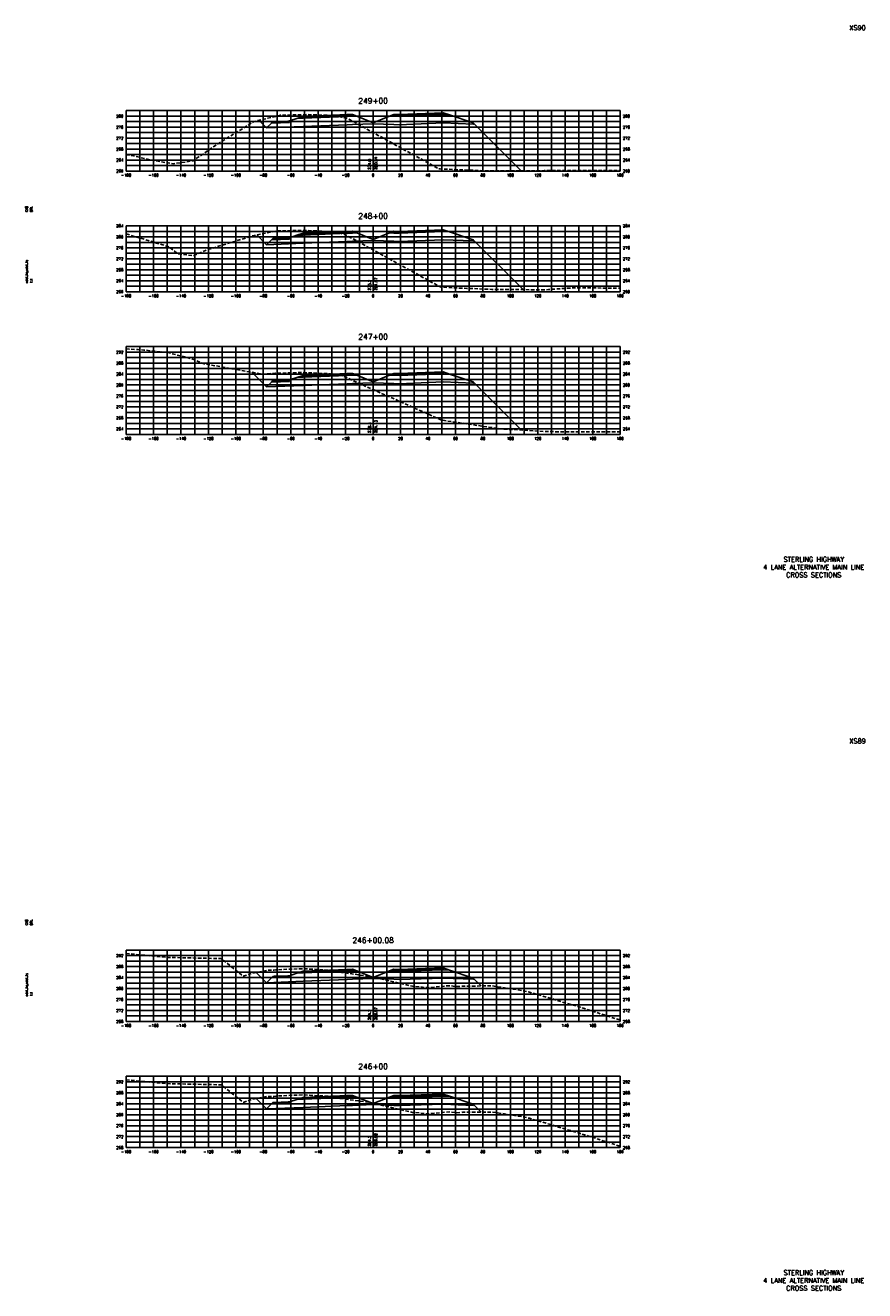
# Model space of a CAD drawing. Extents: x 37 to 9410, y 16 to 8218.
# Tile 46 of 110: x 3687 to 4298, y 4176 to 5098. Entities that reach past the tile are written whole.
import ezdxf
from ezdxf.enums import TextEntityAlignment as Align

# ---------------------------------------------------------------- set-up
doc = ezdxf.new("R2010")
doc.units = 0
doc.header["$LTSCALE"] = 20
doc.header["$MEASUREMENT"] = 0
doc.linetypes.add('HIDDEN_050%', pattern=[0.1875, 0.125, -0.0625])
for name, color, linetype in [('S-AT-TXT175', 6, 'Continuous'), ('S-AT-TXT80', 1, 'Continuous'), ('XDATUM', 3, 'Continuous'), ('XEG', 1, 'HIDDEN_050%'), ('XFG', 2, 'Continuous'), ('XGRID', 251, 'Continuous'), ('XGRIDT', 2, 'Continuous'), ('XREF-BORDER', 7, 'Continuous')]:
    doc.layers.add(name, color=color, linetype=linetype)
doc.styles.add('L100', font='simplex.shx', dxfattribs={"height": 2})
doc.styles.add('L175', font='ROMANSM.shx', dxfattribs={"height": 3.5})
doc.styles.add('L80', font='ROMANSM.shx', dxfattribs={"height": 1.6})

# ---------------------------------------------------------------- blocks, each defined once
blk = doc.blocks.new('03025_00_att1')
at = {"layer": 'S-AT-TXT175', "style": 'L175'}
for tag, p in [('NUM', (32.402, 20.822)), ('LINE1', (30.64, 1.444)), ('LINE2', (30.64, 1.161)), ('LINE3', (30.64, 0.877))]:
    blk.add_attdef(tag, text='', height=0.175, dxfattribs=at).set_placement(p, align=Align.CENTER)
at = {"layer": 'S-AT-TXT80', "style": 'L80'}
for tag, p in [('DESIGNED', (2.094, 14.201)), ('CHECKED', (2.265, 14.201)), ('DRAFTED', (2.436, 14.201)), ('PCTB', (2.094, 11.605)), ('PSCALE', (2.265, 11.605)), ('PVIEW', (2.436, 11.605))]:
    blk.add_attdef(tag, p, '', height=0.08, rotation=90, dxfattribs=at)

msp = doc.modelspace()

# ---------------------------------------------------------------- linework, layer by layer
at = {"layer": 'XDATUM', "flags": 128}
for points in [[(3856.82, 5028.99), (3862.41, 5023.4), (3889, 5024.46), (3921, 5025.74), (3925, 5025.9), (3940, 5026.5), (3955, 5025.9), (3959, 5025.74), (3991, 5027.02), (4013, 5026.14), (4013, 5027.03), (4047.88, 4992.15)], [(3855.25, 4945.41), (3862.41, 4938.25), (3889, 4939.32), (3921, 4940.6), (3925, 4940.76), (3940, 4941.36), (3955, 4940.76), (3959, 4940.6), (3991, 4941.88), (4013, 4941), (4013, 4941.88), (4049.37, 4905.51)], [(3851.73, 4845.25), (3862.41, 4834.57), (3889, 4835.64), (3921, 4836.92), (3925, 4837.08), (3940, 4837.68), (3955, 4837.08), (3959, 4836.92), (3991, 4838.2), (4013, 4837.32), (4013, 4838.2), (4048.07, 4803.13)], [(3854.89, 4407.78), (3862.41, 4400.26), (3889, 4401.33), (3921, 4402.61), (3925, 4402.77), (3940, 4403.37), (3955, 4402.77), (3959, 4402.61), (3991, 4403.63), (4013, 4402.75), (4013, 4403.64), (4018.79, 4397.85)], [(3854.9, 4315.78), (3862.41, 4308.27), (3889, 4309.33), (3921, 4310.61), (3925, 4310.77), (3940, 4311.37), (3955, 4310.77), (3959, 4310.61), (3991, 4311.64), (4013, 4310.76), (4013, 4311.64), (4018.75, 4305.89)]]:
    msp.add_lwpolyline(points, dxfattribs=at)
at = {"layer": 'XEG', "flags": 128}
for points in [[(3760, 5003.83), (3765.48, 5003.15), (3776.23, 5000.38), (3794.19, 4997.29), (3803.17, 4998.59), (3808.82, 4999.44), (3825.98, 5011.21), (3853.17, 5028.12), (3863.37, 5030.55), (3872.61, 5032.6), (3882.72, 5032.9), (3892.66, 5033.17), (3903.11, 5032.73), (3912.59, 5032.34), (3917.05, 5031.35), (3921.62, 5030.27), (3940, 5020.07), (3984.09, 4995.61), (3987.94, 4993.54), (3988.97, 4993.49), (4023.59, 4992.06), (4058.48, 4992.19), (4060.48, 4992.19), (4064.76, 4992.26), (4111.69, 4992.46), (4120, 4992.35)], [(3760, 4946.17), (3791.2, 4936.8), (3791.45, 4936.66), (3797.5, 4931.65), (3805.4, 4930.63), (3809.38, 4930.34), (3819.5, 4934.73), (3852.52, 4944.84), (3866.46, 4947.77), (3870.35, 4948.31), (3876.11, 4948.44), (3889.76, 4948.74), (3895.48, 4948.48), (3910.46, 4947.6), (3916.83, 4946.39), (3918.99, 4946), (3940, 4934.44), (3987.82, 4908.12), (3989.5, 4907.28), (4008.34, 4906.45), (4026.43, 4905.71), (4027.05, 4905.68), (4027.78, 4905.68), (4036.87, 4905.6), (4065.64, 4905.39), (4067.88, 4905.59), (4087.06, 4906.94), (4111.08, 4906.63), (4120, 4906.51)], [(3760, 4862.34), (3762.14, 4862.15), (3768.81, 4861.83), (3772.86, 4861.5), (3790.24, 4859.65), (3809.25, 4854.67), (3816.98, 4851.45), (3854.43, 4844.77), (3859.48, 4843.73), (3859.69, 4843.73), (3868.99, 4844.6), (3888.04, 4845.07), (3888.77, 4845.09), (3908.82, 4844.2), (3908.91, 4844.2), (3912.22, 4843.68), (3917.12, 4842.91), (3935.8, 4834.52), (3940, 4832.65), (3989.39, 4810.64), (3990.41, 4810.3), (4026.58, 4804.95), (4033.13, 4804.02), (4064.47, 4802.16), (4069.61, 4802), (4077.99, 4801.89), (4113.01, 4801.75), (4120, 4801.87)], [(3760, 4421.55), (3789.42, 4418.67), (3797.03, 4418.51), (3823.44, 4417.97), (3828.69, 4417.85), (3829.54, 4417.71), (3844.37, 4405.78), (3845.35, 4405), (3845.48, 4404.95), (3846.04, 4405.18), (3851.75, 4407.17), (3862.59, 4409.3), (3867.64, 4409.31), (3869.11, 4409.58), (3877.42, 4410.01), (3889.3, 4410.44), (3904.25, 4409.61), (3908.96, 4409.37), (3910.5, 4409.11), (3915.25, 4407.91), (3938.01, 4404.87), (3940, 4404.4), (3968.67, 4397.66), (3973.53, 4397.32), (3978.84, 4396.65), (3979.49, 4396.54), (3995.96, 4398.09), (4000.29, 4397.4), (4005.43, 4397.71), (4026.84, 4397.93), (4048.24, 4394.55), (4053.88, 4393.37), (4070.7, 4388.45), (4073.06, 4387.57), (4091.05, 4382.32), (4120, 4373.01)], [(3760, 4329.55), (3789.41, 4326.67), (3798.43, 4326.48), (3823.7, 4325.96), (3828.72, 4325.85), (3829.53, 4325.71), (3844.48, 4313.7), (3845.35, 4313), (3845.47, 4312.95), (3845.98, 4313.16), (3851.71, 4315.16), (3862.61, 4317.3), (3867.62, 4317.32), (3869.11, 4317.58), (3877.5, 4318.02), (3889.3, 4318.44), (3904.28, 4317.61), (3908.96, 4317.38), (3910.49, 4317.12), (3915.25, 4315.91), (3938.06, 4312.87), (3940, 4312.41), (3968.59, 4305.69), (3973.52, 4305.34), (3978.91, 4304.66), (3979.47, 4304.57), (3996, 4306.13), (4000.26, 4305.44), (4005.31, 4305.75), (4026.85, 4305.97), (4048.1, 4302.62), (4053.94, 4301.39), (4070.69, 4296.49), (4073.16, 4295.57), (4091.03, 4290.35), (4120, 4281.04)]]:
    msp.add_lwpolyline(points, dxfattribs=at)
at = {"layer": 'XFG', "flags": 128}
for points in [[(3862.41, 5023.4), (3862.41, 5023.4), (3856.82, 5028.99)], [(3940, 5027.24), (3928.05, 5032.02), (3925, 5031.9), (3921, 5031.74), (3889, 5030.46), (3884.43, 5030.28), (3879, 5028.47), (3879, 5027.47), (3865.96, 5026.95), (3862.41, 5023.4), (3889, 5024.46), (3921, 5025.74), (3925, 5025.9), (3940, 5026.5), (3940, 5027.24)], [(3879, 5028.47), (3878, 5028.43), (3878, 5028.09), (3868, 5027.69), (3868, 5028.03), (3867, 5027.99), (3865.96, 5026.95), (3879, 5027.47), (3879, 5028.47)], [(3878, 5028.43), (3868, 5028.03), (3868, 5027.69), (3878, 5028.09), (3878, 5028.43)], [(3925, 5032.24), (3921, 5032.08), (3889, 5030.8), (3889, 5031.8), (3884.43, 5030.28), (3889, 5030.46), (3921, 5031.74), (3925, 5031.9), (3928.05, 5032.02), (3925, 5033.24), (3925, 5032.24)], [(3925, 5033.24), (3921, 5033.08), (3889, 5031.8), (3889, 5031.46), (3921, 5032.74), (3925, 5032.9), (3925, 5033.24)], [(3925, 5032.9), (3921, 5032.74), (3889, 5031.46), (3889, 5030.8), (3921, 5032.08), (3925, 5032.24), (3925, 5032.9)], [(3940, 5027.24), (3951.95, 5032.02), (3955, 5031.9), (3959, 5031.74), (3991, 5033.02), (3995.57, 5032.84), (4013, 5027.03), (4013, 5026.14), (3991, 5027.02), (3959, 5025.74), (3955, 5025.9), (3940, 5026.5)], [(3955, 5033.24), (3951.95, 5032.02), (3955, 5031.9), (3959, 5031.74), (3991, 5033.02), (3995.57, 5032.84), (3991, 5034.36), (3991, 5033.36), (3959, 5032.08), (3955, 5032.24), (3955, 5033.24)], [(3955, 5033.24), (3955, 5032.9), (3959, 5032.74), (3991, 5034.02), (3991, 5034.36), (3959, 5033.08), (3955, 5033.24)], [(3955, 5032.9), (3955, 5032.24), (3959, 5032.08), (3991, 5033.36), (3991, 5034.02), (3959, 5032.74), (3955, 5032.9)], [(4013, 5027.03), (4013, 5027.03), (4047.88, 4992.15)], [(3862.41, 4938.25), (3862.41, 4938.25), (3855.25, 4945.41)], [(3940, 4942.1), (3928.05, 4946.88), (3925, 4946.76), (3921, 4946.6), (3889, 4945.32), (3884.43, 4945.13), (3879, 4943.32), (3879, 4942.32), (3865.96, 4941.8), (3862.41, 4938.25), (3889, 4939.32), (3921, 4940.6), (3925, 4940.76), (3940, 4941.36), (3940, 4942.1)], [(3925, 4947.1), (3921, 4946.94), (3889, 4945.66), (3889, 4946.66), (3884.43, 4945.13), (3889, 4945.32), (3921, 4946.6), (3925, 4946.76), (3928.05, 4946.88), (3925, 4948.1), (3925, 4947.1)], [(3925, 4948.1), (3921, 4947.94), (3889, 4946.66), (3889, 4946.32), (3921, 4947.6), (3925, 4947.76), (3925, 4948.1)], [(3925, 4947.76), (3921, 4947.6), (3889, 4946.32), (3889, 4945.66), (3921, 4946.94), (3925, 4947.1), (3925, 4947.76)], [(3940, 4942.1), (3951.95, 4946.88), (3955, 4946.76), (3959, 4946.6), (3991, 4947.88), (3995.57, 4947.69), (4013, 4941.88), (4013, 4941), (3991, 4941.88), (3959, 4940.6), (3955, 4940.76), (3940, 4941.36)], [(3955, 4948.1), (3951.95, 4946.88), (3955, 4946.76), (3959, 4946.6), (3991, 4947.88), (3995.57, 4947.69), (3991, 4949.22), (3991, 4948.22), (3959, 4946.94), (3955, 4947.1), (3955, 4948.1)], [(3955, 4948.1), (3955, 4947.76), (3959, 4947.6), (3991, 4948.88), (3991, 4949.22), (3959, 4947.94), (3955, 4948.1)], [(3955, 4947.76), (3955, 4947.1), (3959, 4946.94), (3991, 4948.22), (3991, 4948.88), (3959, 4947.6), (3955, 4947.76)], [(3879, 4943.32), (3878, 4943.28), (3878, 4942.94), (3868, 4942.54), (3868, 4942.88), (3867, 4942.84), (3865.96, 4941.8), (3879, 4942.32), (3879, 4943.32)], [(3878, 4943.28), (3868, 4942.88), (3868, 4942.54), (3878, 4942.94), (3878, 4943.28)], [(4013, 4941.88), (4013, 4941.88), (4049.37, 4905.51)], [(3862.41, 4834.57), (3862.41, 4834.57), (3851.73, 4845.25)], [(3925, 4843.42), (3921, 4843.26), (3889, 4841.98), (3889, 4842.98), (3884.43, 4841.45), (3889, 4841.64), (3921, 4842.92), (3925, 4843.08), (3928.05, 4843.2), (3925, 4844.42), (3925, 4843.42)], [(3925, 4844.42), (3921, 4844.26), (3889, 4842.98), (3889, 4842.64), (3921, 4843.92), (3925, 4844.08), (3925, 4844.42)], [(3925, 4844.08), (3921, 4843.92), (3889, 4842.64), (3889, 4841.98), (3921, 4843.26), (3925, 4843.42), (3925, 4844.08)], [(3940, 4838.42), (3951.95, 4843.2), (3955, 4843.08), (3959, 4842.92), (3991, 4844.2), (3995.57, 4844.01), (4013, 4838.2), (4013, 4837.32), (3991, 4838.2), (3959, 4836.92), (3955, 4837.08), (3940, 4837.68)], [(3955, 4844.42), (3951.95, 4843.2), (3955, 4843.08), (3959, 4842.92), (3991, 4844.2), (3995.57, 4844.01), (3991, 4845.54), (3991, 4844.54), (3959, 4843.26), (3955, 4843.42), (3955, 4844.42)], [(3955, 4844.42), (3955, 4844.08), (3959, 4843.92), (3991, 4845.2), (3991, 4845.54), (3959, 4844.26), (3955, 4844.42)], [(3955, 4844.08), (3955, 4843.42), (3959, 4843.26), (3991, 4844.54), (3991, 4845.2), (3959, 4843.92), (3955, 4844.08)], [(3940, 4838.42), (3928.05, 4843.2), (3925, 4843.08), (3921, 4842.92), (3889, 4841.64), (3884.43, 4841.45), (3879, 4839.64), (3879, 4838.64), (3865.96, 4838.12), (3862.41, 4834.57), (3889, 4835.64), (3921, 4836.92), (3925, 4837.08), (3940, 4837.68), (3940, 4838.42)], [(3879, 4839.64), (3878, 4839.6), (3878, 4839.26), (3868, 4838.86), (3868, 4839.2), (3867, 4839.16), (3865.96, 4838.12), (3879, 4838.64), (3879, 4839.64)], [(3878, 4839.6), (3868, 4839.2), (3868, 4838.86), (3878, 4839.26), (3878, 4839.6)], [(4013, 4838.2), (4013, 4838.2), (4048.07, 4803.13)], [(3925, 4409.11), (3921, 4408.95), (3889, 4407.67), (3889, 4408.67), (3884.43, 4407.14), (3889, 4407.33), (3921, 4408.61), (3925, 4408.77), (3928.05, 4408.89), (3925, 4410.11), (3925, 4409.11)], [(3925, 4410.11), (3921, 4409.95), (3889, 4408.67), (3889, 4408.33), (3921, 4409.61), (3925, 4409.77), (3925, 4410.11)], [(3925, 4409.77), (3921, 4409.61), (3889, 4408.33), (3889, 4407.67), (3921, 4408.95), (3925, 4409.11), (3925, 4409.77)], [(3940, 4404.11), (3951.95, 4408.89), (3955, 4408.77), (3959, 4408.61), (3991, 4409.63), (3995.57, 4409.45), (4013, 4403.64), (4013, 4402.75), (3991, 4403.63), (3959, 4402.61), (3955, 4402.77), (3940, 4403.37)], [(3955, 4410.11), (3951.95, 4408.89), (3955, 4408.77), (3959, 4408.61), (3991, 4409.63), (3995.57, 4409.45), (3991, 4410.97), (3991, 4409.97), (3959, 4408.95), (3955, 4409.11), (3955, 4410.11)], [(3955, 4410.11), (3955, 4409.77), (3959, 4409.61), (3991, 4410.63), (3991, 4410.97), (3959, 4409.95), (3955, 4410.11)], [(3955, 4409.77), (3955, 4409.11), (3959, 4408.95), (3991, 4409.97), (3991, 4410.63), (3959, 4409.61), (3955, 4409.77)], [(3862.41, 4400.26), (3862.41, 4400.26), (3854.89, 4407.78)], [(3940, 4404.11), (3928.05, 4408.89), (3925, 4408.77), (3921, 4408.61), (3889, 4407.33), (3884.43, 4407.14), (3879, 4405.33), (3879, 4404.33), (3865.96, 4403.81), (3862.41, 4400.26), (3889, 4401.33), (3921, 4402.61), (3925, 4402.77), (3940, 4403.37), (3940, 4404.11)], [(3879, 4405.33), (3878, 4405.29), (3878, 4404.95), (3868, 4404.55), (3868, 4404.89), (3867, 4404.85), (3865.96, 4403.81), (3879, 4404.33), (3879, 4405.33)], [(3878, 4405.29), (3868, 4404.89), (3868, 4404.55), (3878, 4404.95), (3878, 4405.29)], [(4013, 4403.64), (4013, 4403.64), (4018.79, 4397.85)], [(3925, 4317.11), (3921, 4316.95), (3889, 4315.67), (3889, 4316.67), (3884.43, 4315.15), (3889, 4315.33), (3921, 4316.61), (3925, 4316.77), (3928.05, 4316.89), (3925, 4318.11), (3925, 4317.11)], [(3925, 4318.11), (3921, 4317.95), (3889, 4316.67), (3889, 4316.33), (3921, 4317.61), (3925, 4317.77), (3925, 4318.11)], [(3925, 4317.77), (3921, 4317.61), (3889, 4316.33), (3889, 4315.67), (3921, 4316.95), (3925, 4317.11), (3925, 4317.77)], [(3940, 4312.11), (3951.95, 4316.89), (3955, 4316.77), (3959, 4316.61), (3991, 4317.64), (3995.57, 4317.45), (4013, 4311.64), (4013, 4310.76), (3991, 4311.64), (3959, 4310.61), (3955, 4310.77), (3940, 4311.37)], [(3955, 4318.11), (3951.95, 4316.89), (3955, 4316.77), (3959, 4316.61), (3991, 4317.64), (3995.57, 4317.45), (3991, 4318.98), (3991, 4317.98), (3959, 4316.95), (3955, 4317.11), (3955, 4318.11)], [(3955, 4318.11), (3955, 4317.77), (3959, 4317.61), (3991, 4318.64), (3991, 4318.98), (3959, 4317.95), (3955, 4318.11)], [(3955, 4317.77), (3955, 4317.11), (3959, 4316.95), (3991, 4317.98), (3991, 4318.64), (3959, 4317.61), (3955, 4317.77)], [(3862.41, 4308.27), (3862.41, 4308.27), (3854.9, 4315.78)], [(3940, 4312.11), (3928.05, 4316.89), (3925, 4316.77), (3921, 4316.61), (3889, 4315.33), (3884.43, 4315.15), (3879, 4313.34), (3879, 4312.34), (3865.96, 4311.82), (3862.41, 4308.27), (3889, 4309.33), (3921, 4310.61), (3925, 4310.77), (3940, 4311.37), (3940, 4312.11)], [(3879, 4313.34), (3878, 4313.3), (3878, 4312.96), (3868, 4312.56), (3868, 4312.9), (3867, 4312.86), (3865.96, 4311.82), (3879, 4312.34), (3879, 4313.34)], [(3878, 4313.3), (3868, 4312.9), (3868, 4312.56), (3878, 4312.96), (3878, 4313.3)], [(4013, 4311.64), (4013, 4311.64), (4018.75, 4305.89)]]:
    msp.add_lwpolyline(points, dxfattribs=at)
at = {"layer": 'XGRID'}
for p, q in [((3760, 4992), (3760, 5036)), ((3760, 5036), (4120, 5036)), ((3760, 5032), (4120, 5032)), ((3760, 5028), (4120, 5028)), ((3770, 4992), (3770, 5036)), ((3780, 4992), (3780, 5036)), ((3790, 4992), (3790, 5036)), ((3800, 4992), (3800, 5036)), ((3810, 4992), (3810, 5036)), ((3820, 4992), (3820, 5036)), ((3830, 4992), (3830, 5036)), ((3840, 4992), (3840, 5036)), ((3850, 4992), (3850, 5036)), ((3860, 4992), (3860, 5036)), ((3870, 4992), (3870, 5036)), ((3880, 4992), (3880, 5036)), ((3890, 4992), (3890, 5036)), ((3900, 4992), (3900, 5036)), ((3910, 4992), (3910, 5036)), ((3920, 4992), (3920, 5036)), ((3930, 4992), (3930, 5036)), ((3940, 4992), (3940, 5036)), ((3950, 4992), (3950, 5036)), ((3960, 4992), (3960, 5036)), ((3970, 4992), (3970, 5036)), ((3980, 4992), (3980, 5036)), ((3990, 4992), (3990, 5036)), ((4000, 4992), (4000, 5036)), ((4010, 4992), (4010, 5036)), ((4020, 4992), (4020, 5036)), ((4030, 4992), (4030, 5036)), ((4040, 4992), (4040, 5036)), ((4050, 4992), (4050, 5036)), ((4060, 4992), (4060, 5036)), ((4070, 4992), (4070, 5036)), ((4080, 4992), (4080, 5036)), ((4090, 4992), (4090, 5036)), ((4100, 4992), (4100, 5036)), ((4110, 4992), (4110, 5036)), ((4120, 4992), (4120, 5036)), ((3760, 5024), (4120, 5024)), ((3760, 5020), (4120, 5020)), ((3760, 5016), (4120, 5016)), ((3760, 5012), (4120, 5012)), ((3760, 5008), (4120, 5008)), ((3760, 5004), (4120, 5004)), ((3760, 5000), (4120, 5000)), ((3760, 4996), (4120, 4996)), ((3760, 4992), (4120, 4992)), ((3760, 4904), (3760, 4952)), ((3760, 4952), (4120, 4952)), ((3760, 4948), (4120, 4948)), ((3770, 4904), (3770, 4952)), ((3780, 4904), (3780, 4952)), ((3790, 4904), (3790, 4952)), ((3800, 4904), (3800, 4952)), ((3810, 4904), (3810, 4952)), ((3820, 4904), (3820, 4952)), ((3830, 4904), (3830, 4952)), ((3840, 4904), (3840, 4952)), ((3850, 4904), (3850, 4952)), ((3860, 4904), (3860, 4952)), ((3870, 4904), (3870, 4952)), ((3880, 4904), (3880, 4952)), ((3890, 4904), (3890, 4952)), ((3900, 4904), (3900, 4952)), ((3910, 4904), (3910, 4952)), ((3920, 4904), (3920, 4952)), ((3930, 4904), (3930, 4952)), ((3940, 4904), (3940, 4952)), ((3950, 4904), (3950, 4952)), ((3960, 4904), (3960, 4952)), ((3970, 4904), (3970, 4952)), ((3980, 4904), (3980, 4952)), ((3990, 4904), (3990, 4952)), ((4000, 4904), (4000, 4952)), ((4010, 4904), (4010, 4952)), ((4020, 4904), (4020, 4952)), ((4030, 4904), (4030, 4952)), ((4040, 4904), (4040, 4952)), ((4050, 4904), (4050, 4952)), ((4060, 4904), (4060, 4952)), ((4070, 4904), (4070, 4952)), ((4080, 4904), (4080, 4952)), ((4090, 4904), (4090, 4952)), ((4100, 4904), (4100, 4952)), ((4110, 4904), (4110, 4952)), ((4120, 4904), (4120, 4952)), ((3760, 4944), (4120, 4944)), ((3760, 4940), (4120, 4940)), ((3760, 4936), (4120, 4936)), ((3760, 4932), (4120, 4932)), ((3760, 4928), (4120, 4928)), ((3760, 4924), (4120, 4924)), ((3760, 4920), (4120, 4920)), ((3760, 4916), (4120, 4916)), ((3760, 4912), (4120, 4912)), ((3760, 4908), (4120, 4908)), ((3760, 4904), (4120, 4904)), ((3760, 4800), (3760, 4864)), ((3760, 4864), (4120, 4864)), ((3770, 4800), (3770, 4864)), ((3780, 4800), (3780, 4864)), ((3790, 4800), (3790, 4864)), ((3800, 4800), (3800, 4864)), ((3810, 4800), (3810, 4864)), ((3820, 4800), (3820, 4864)), ((3830, 4800), (3830, 4864)), ((3840, 4800), (3840, 4864)), ((3850, 4800), (3850, 4864)), ((3860, 4800), (3860, 4864)), ((3870, 4800), (3870, 4864)), ((3880, 4800), (3880, 4864)), ((3890, 4800), (3890, 4864)), ((3900, 4800), (3900, 4864)), ((3910, 4800), (3910, 4864)), ((3920, 4800), (3920, 4864)), ((3930, 4800), (3930, 4864)), ((3940, 4800), (3940, 4864)), ((3950, 4800), (3950, 4864)), ((3960, 4800), (3960, 4864)), ((3970, 4800), (3970, 4864)), ((3980, 4800), (3980, 4864)), ((3990, 4800), (3990, 4864)), ((4000, 4800), (4000, 4864)), ((4010, 4800), (4010, 4864)), ((4020, 4800), (4020, 4864)), ((4030, 4800), (4030, 4864)), ((4040, 4800), (4040, 4864)), ((4050, 4800), (4050, 4864)), ((4060, 4800), (4060, 4864)), ((4070, 4800), (4070, 4864)), ((4080, 4800), (4080, 4864)), ((4090, 4800), (4090, 4864)), ((4100, 4800), (4100, 4864)), ((4110, 4800), (4110, 4864)), ((4120, 4800), (4120, 4864)), ((3760, 4860), (4120, 4860)), ((3760, 4856), (4120, 4856)), ((3760, 4852), (4120, 4852)), ((3760, 4848), (4120, 4848)), ((3760, 4844), (4120, 4844)), ((3760, 4840), (4120, 4840)), ((3760, 4836), (4120, 4836)), ((3760, 4832), (4120, 4832)), ((3760, 4828), (4120, 4828)), ((3760, 4824), (4120, 4824)), ((3760, 4820), (4120, 4820)), ((3760, 4816), (4120, 4816)), ((3760, 4812), (4120, 4812)), ((3760, 4808), (4120, 4808)), ((3760, 4804), (4120, 4804)), ((3760, 4800), (4120, 4800)), ((3760, 4372), (3760, 4424)), ((3760, 4424), (4120, 4424)), ((3760, 4420), (4120, 4420)), ((3770, 4372), (3770, 4424)), ((3780, 4372), (3780, 4424)), ((3790, 4372), (3790, 4424)), ((3800, 4372), (3800, 4424)), ((3810, 4372), (3810, 4424)), ((3820, 4372), (3820, 4424)), ((3830, 4372), (3830, 4424)), ((3840, 4372), (3840, 4424)), ((3850, 4372), (3850, 4424)), ((3860, 4372), (3860, 4424)), ((3870, 4372), (3870, 4424)), ((3880, 4372), (3880, 4424)), ((3890, 4372), (3890, 4424)), ((3900, 4372), (3900, 4424)), ((3910, 4372), (3910, 4424)), ((3920, 4372), (3920, 4424)), ((3930, 4372), (3930, 4424)), ((3940, 4372), (3940, 4424)), ((3950, 4372), (3950, 4424)), ((3960, 4372), (3960, 4424)), ((3970, 4372), (3970, 4424)), ((3980, 4372), (3980, 4424)), ((3990, 4372), (3990, 4424)), ((4000, 4372), (4000, 4424)), ((4010, 4372), (4010, 4424)), ((4020, 4372), (4020, 4424)), ((4030, 4372), (4030, 4424)), ((4040, 4372), (4040, 4424)), ((4050, 4372), (4050, 4424)), ((4060, 4372), (4060, 4424)), ((4070, 4372), (4070, 4424)), ((4080, 4372), (4080, 4424)), ((4090, 4372), (4090, 4424)), ((4100, 4372), (4100, 4424)), ((4110, 4372), (4110, 4424)), ((4120, 4372), (4120, 4424)), ((3760, 4416), (4120, 4416)), ((3760, 4412), (4120, 4412)), ((3760, 4408), (4120, 4408)), ((3760, 4404), (4120, 4404)), ((3760, 4400), (4120, 4400)), ((3760, 4396), (4120, 4396)), ((3760, 4392), (4120, 4392)), ((3760, 4388), (4120, 4388)), ((3760, 4384), (4120, 4384)), ((3760, 4380), (4120, 4380)), ((3760, 4376), (4120, 4376)), ((3760, 4372), (4120, 4372)), ((3760, 4280), (3760, 4332)), ((3760, 4332), (4120, 4332)), ((3760, 4328), (4120, 4328)), ((3770, 4280), (3770, 4332)), ((3780, 4280), (3780, 4332)), ((3790, 4280), (3790, 4332)), ((3800, 4280), (3800, 4332)), ((3810, 4280), (3810, 4332)), ((3820, 4280), (3820, 4332)), ((3830, 4280), (3830, 4332)), ((3840, 4280), (3840, 4332)), ((3850, 4280), (3850, 4332)), ((3860, 4280), (3860, 4332)), ((3870, 4280), (3870, 4332)), ((3880, 4280), (3880, 4332)), ((3890, 4280), (3890, 4332)), ((3900, 4280), (3900, 4332)), ((3910, 4280), (3910, 4332)), ((3920, 4280), (3920, 4332)), ((3930, 4280), (3930, 4332)), ((3940, 4280), (3940, 4332)), ((3950, 4280), (3950, 4332)), ((3960, 4280), (3960, 4332)), ((3970, 4280), (3970, 4332)), ((3980, 4280), (3980, 4332)), ((3990, 4280), (3990, 4332)), ((4000, 4280), (4000, 4332)), ((4010, 4280), (4010, 4332)), ((4020, 4280), (4020, 4332)), ((4030, 4280), (4030, 4332)), ((4040, 4280), (4040, 4332)), ((4050, 4280), (4050, 4332)), ((4060, 4280), (4060, 4332)), ((4070, 4280), (4070, 4332)), ((4080, 4280), (4080, 4332)), ((4090, 4280), (4090, 4332)), ((4100, 4280), (4100, 4332)), ((4110, 4280), (4110, 4332)), ((4120, 4280), (4120, 4332)), ((3760, 4324), (4120, 4324)), ((3760, 4320), (4120, 4320)), ((3760, 4316), (4120, 4316)), ((3760, 4312), (4120, 4312)), ((3760, 4308), (4120, 4308)), ((3760, 4304), (4120, 4304)), ((3760, 4300), (4120, 4300)), ((3760, 4296), (4120, 4296)), ((3760, 4292), (4120, 4292)), ((3760, 4288), (4120, 4288)), ((3760, 4284), (4120, 4284)), ((3760, 4280), (4120, 4280))]:
    msp.add_line(p, q, dxfattribs=at)

# ---------------------------------------------------------------- block references
at = {"layer": 'XREF-BORDER'}
ref = msp.add_blockref('03025_00_att1', (3646.45, 4678.23), dxfattribs=dict(at, xscale=20, yscale=20, zscale=20))
ref.add_attrib('LINE1', 'STERLING HIGHWAY', dxfattribs={"layer": 'S-AT-TXT175', "height": 3.5, "style": 'L175'}).set_placement((4261.07, 4707.1), align=Align.CENTER)
ref.add_attrib('LINE2', '4 LANE ALTERNATIVE MAIN LINE', dxfattribs={"layer": 'S-AT-TXT175', "height": 3.5, "style": 'L175'}).set_placement((4261.07, 4701.44), align=Align.CENTER)
ref.add_attrib('LINE3', 'CROSS SECTIONS', dxfattribs={"layer": 'S-AT-TXT175', "height": 3.5, "style": 'L175'}).set_placement((4261.07, 4695.77), align=Align.CENTER)
ref.add_attrib('NUM', 'XS90', dxfattribs={"layer": 'S-AT-TXT175', "height": 3.5, "style": 'L175'}).set_placement((4293, 5094.66), align=Align.CENTER)
ref.add_attrib('DESIGNED', 'CAB', (3688.34, 4962.25), dxfattribs={"layer": 'S-AT-TXT80', "height": 1.6, "rotation": 90, "style": 'L80'})
ref.add_attrib('CHECKED', 'DRL', (3691.75, 4962.25), dxfattribs={"layer": 'S-AT-TXT80', "height": 1.6, "rotation": 90, "style": 'L80'})
ref.add_attrib('PCTB', 'adot_hs,adot_fs', (3688.34, 4910.32), dxfattribs={"layer": 'S-AT-TXT80', "height": 1.6, "rotation": 90, "style": 'L80'})
ref.add_attrib('PSCALE', '1:1', (3691.75, 4910.32), dxfattribs={"layer": 'S-AT-TXT80', "height": 1.6, "rotation": 90, "style": 'L80'})
ref = msp.add_blockref('03025_00_att1', (3646.45, 4158.23), dxfattribs=dict(at, xscale=20, yscale=20, zscale=20))
ref.add_attrib('LINE1', 'STERLING HIGHWAY', dxfattribs={"layer": 'S-AT-TXT175', "height": 3.5, "style": 'L175'}).set_placement((4261.07, 4187.1), align=Align.CENTER)
ref.add_attrib('LINE2', '4 LANE ALTERNATIVE MAIN LINE', dxfattribs={"layer": 'S-AT-TXT175', "height": 3.5, "style": 'L175'}).set_placement((4261.07, 4181.44), align=Align.CENTER)
ref.add_attrib('LINE3', 'CROSS SECTIONS', dxfattribs={"layer": 'S-AT-TXT175', "height": 3.5, "style": 'L175'}).set_placement((4261.07, 4175.77), align=Align.CENTER)
ref.add_attrib('NUM', 'XS89', dxfattribs={"layer": 'S-AT-TXT175', "height": 3.5, "style": 'L175'}).set_placement((4293, 4574.66), align=Align.CENTER)
ref.add_attrib('DESIGNED', 'CAB', (3688.34, 4442.25), dxfattribs={"layer": 'S-AT-TXT80', "height": 1.6, "rotation": 90, "style": 'L80'})
ref.add_attrib('CHECKED', 'DRL', (3691.75, 4442.25), dxfattribs={"layer": 'S-AT-TXT80', "height": 1.6, "rotation": 90, "style": 'L80'})
ref.add_attrib('PCTB', 'adot_hs,adot_fs', (3688.34, 4390.32), dxfattribs={"layer": 'S-AT-TXT80', "height": 1.6, "rotation": 90, "style": 'L80'})
ref.add_attrib('PSCALE', '1:1', (3691.75, 4390.32), dxfattribs={"layer": 'S-AT-TXT80', "height": 1.6, "rotation": 90, "style": 'L80'})

# ---------------------------------------------------------------- texts
at = {"layer": 'XGRIDT', "style": 'L100'}
for s, p in [('249+00', (3940, 5040)), ('248+00', (3940, 4956)), ('247+00', (3940, 4868)), ('246+00.08', (3940, 4428)), ('246+00', (3940, 4336))]:
    msp.add_text(s, height=4, dxfattribs=at).set_placement(p, align=Align.BOTTOM_CENTER)
for s, p in [('280', (3758, 5032)), ('276', (3758, 5024)), ('272', (3758, 5016)), ('268', (3758, 5008)), ('264', (3758, 5000)), ('260', (3758, 4992)), ('284', (3758, 4952)), ('280', (3758, 4944)), ('276', (3758, 4936)), ('272', (3758, 4928)), ('268', (3758, 4920)), ('264', (3758, 4912)), ('260', (3758, 4904)), ('292', (3758, 4860)), ('288', (3758, 4852)), ('284', (3758, 4844)), ('280', (3758, 4836)), ('276', (3758, 4828)), ('272', (3758, 4820)), ('268', (3758, 4812)), ('264', (3758, 4804)), ('292', (3758, 4420)), ('288', (3758, 4412)), ('284', (3758, 4404)), ('280', (3758, 4396)), ('276', (3758, 4388)), ('272', (3758, 4380)), ('268', (3758, 4372)), ('292', (3758, 4328)), ('288', (3758, 4320)), ('284', (3758, 4312)), ('280', (3758, 4304)), ('276', (3758, 4296)), ('272', (3758, 4288)), ('268', (3758, 4280))]:
    msp.add_text(s, height=2, dxfattribs=at).set_placement(p, align=Align.MIDDLE_RIGHT)
for s, p in [('280', (4122, 5032)), ('276', (4122, 5024)), ('272', (4122, 5016)), ('268', (4122, 5008)), ('264', (4122, 5000)), ('260', (4122, 4992)), ('284', (4122, 4952)), ('280', (4122, 4944)), ('276', (4122, 4936)), ('272', (4122, 4928)), ('268', (4122, 4920)), ('264', (4122, 4912)), ('260', (4122, 4904)), ('292', (4122, 4860)), ('288', (4122, 4852)), ('284', (4122, 4844)), ('280', (4122, 4836)), ('276', (4122, 4828)), ('272', (4122, 4820)), ('268', (4122, 4812)), ('264', (4122, 4804)), ('292', (4122, 4420)), ('288', (4122, 4412)), ('284', (4122, 4404)), ('280', (4122, 4396)), ('276', (4122, 4388)), ('272', (4122, 4380)), ('268', (4122, 4372)), ('292', (4122, 4328)), ('288', (4122, 4320)), ('284', (4122, 4312)), ('280', (4122, 4304)), ('276', (4122, 4296)), ('272', (4122, 4288)), ('268', (4122, 4280))]:
    msp.add_text(s, height=2, dxfattribs=at).set_placement(p, align=Align.MIDDLE_LEFT)
for s, p in [('280.54', (3941, 4993)), ('281.97', (3941, 4905)), ('284.13', (3941, 4801)), ('286.97', (3941, 4373)), ('286.98', (3941, 4281))]:
    msp.add_text(s, height=2, rotation=90, dxfattribs=at).set_placement(p, align=Align.TOP_LEFT)
for s, p in [('274.0', (3939, 4993)), ('275.2', (3939, 4905)), ('278.3', (3939, 4801)), ('284.2', (3939, 4373)), ('284.2', (3939, 4281))]:
    msp.add_text(s, height=2, rotation=90, dxfattribs=at).set_placement(p, align=Align.BOTTOM_LEFT)
for s, p in [('-180', (3760, 4990)), ('-160', (3780, 4990)), ('-140', (3800, 4990)), ('-120', (3820, 4990)), ('-100', (3840, 4990)), ('-80', (3860, 4990)), ('-60', (3880, 4990)), ('-40', (3900, 4990)), ('-20', (3920, 4990)), ('0', (3940, 4990)), ('20', (3960, 4990)), ('40', (3980, 4990)), ('60', (4000, 4990)), ('80', (4020, 4990)), ('100', (4040, 4990)), ('120', (4060, 4990)), ('140', (4080, 4990)), ('160', (4100, 4990)), ('180', (4120, 4990)), ('-180', (3760, 4902)), ('-160', (3780, 4902)), ('-140', (3800, 4902)), ('-120', (3820, 4902)), ('-100', (3840, 4902)), ('-80', (3860, 4902)), ('-60', (3880, 4902)), ('-40', (3900, 4902)), ('-20', (3920, 4902)), ('0', (3940, 4902)), ('20', (3960, 4902)), ('40', (3980, 4902)), ('60', (4000, 4902)), ('80', (4020, 4902)), ('100', (4040, 4902)), ('120', (4060, 4902)), ('140', (4080, 4902)), ('160', (4100, 4902)), ('180', (4120, 4902)), ('-180', (3760, 4798)), ('-160', (3780, 4798)), ('-140', (3800, 4798)), ('-120', (3820, 4798)), ('-100', (3840, 4798)), ('-80', (3860, 4798)), ('-60', (3880, 4798)), ('-40', (3900, 4798)), ('-20', (3920, 4798)), ('0', (3940, 4798)), ('20', (3960, 4798)), ('40', (3980, 4798)), ('60', (4000, 4798)), ('80', (4020, 4798)), ('100', (4040, 4798)), ('120', (4060, 4798)), ('140', (4080, 4798)), ('160', (4100, 4798)), ('180', (4120, 4798)), ('-180', (3760, 4370)), ('-160', (3780, 4370)), ('-140', (3800, 4370)), ('-120', (3820, 4370)), ('-100', (3840, 4370)), ('-80', (3860, 4370)), ('-60', (3880, 4370)), ('-40', (3900, 4370)), ('-20', (3920, 4370)), ('0', (3940, 4370)), ('20', (3960, 4370)), ('40', (3980, 4370)), ('60', (4000, 4370)), ('80', (4020, 4370)), ('100', (4040, 4370)), ('120', (4060, 4370)), ('140', (4080, 4370)), ('160', (4100, 4370)), ('180', (4120, 4370)), ('-180', (3760, 4278)), ('-160', (3780, 4278)), ('-140', (3800, 4278)), ('-120', (3820, 4278)), ('-100', (3840, 4278)), ('-80', (3860, 4278)), ('-60', (3880, 4278)), ('-40', (3900, 4278)), ('-20', (3920, 4278)), ('0', (3940, 4278)), ('20', (3960, 4278)), ('40', (3980, 4278)), ('60', (4000, 4278)), ('80', (4020, 4278)), ('100', (4040, 4278)), ('120', (4060, 4278)), ('140', (4080, 4278)), ('160', (4100, 4278)), ('180', (4120, 4278))]:
    msp.add_text(s, height=2, dxfattribs=at).set_placement(p, align=Align.TOP_CENTER)

doc.saveas('drawing.dxf')
